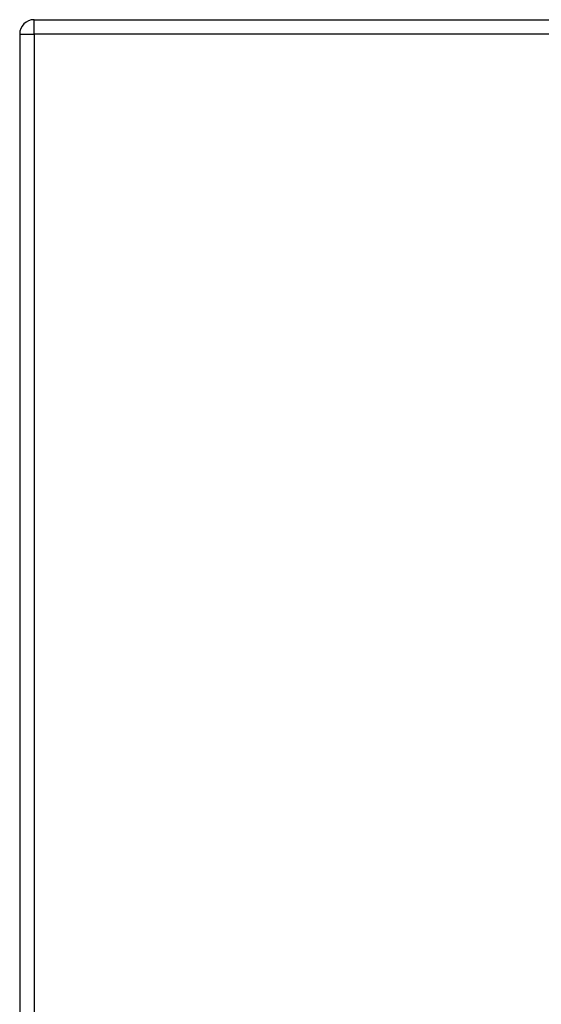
# Model space of a CAD drawing. Header units: inches. Extents: x 11 to 342, y 26 to 169.
# Tile 99 of 149: x 111.19 to 114.75, y 105.23 to 111.96. Entities that reach past the tile are written whole.
import ezdxf

# ---------------------------------------------------------------- set-up
doc = ezdxf.new("R2010")
doc.units = ezdxf.units.IN
doc.header["$MEASUREMENT"] = 0
doc.layers.add('Visible Edges(ANSI)', color=7, linetype='Continuous', lineweight=25)
doc.layers.add('Visible Tangent Edges(ANSI)', color=7, linetype='Continuous', lineweight=25)

msp = doc.modelspace()

# ---------------------------------------------------------------- linework, layer by layer
at = {"layer": 'Visible Edges(ANSI)'}
for p, q in [((111.2868, 111.9619), (182.8918, 111.9619)), ((111.1878, 111.8629), (111.1878, 85.1429))]:
    msp.add_line(p, q, dxfattribs=at)
msp.add_arc((111.2868, 111.8629), 0.099, 90, 180, dxfattribs=at)
at = {"layer": 'Visible Tangent Edges(ANSI)'}
for p, q in [((111.2868, 111.8629), (111.2868, 111.9619)), ((111.1878, 111.8629), (111.2868, 111.8629)), ((182.8918, 111.8629), (111.2868, 111.8629)), ((111.2868, 111.8629), (111.2868, 85.1429))]:
    msp.add_line(p, q, dxfattribs=at)

doc.saveas('drawing.dxf')
